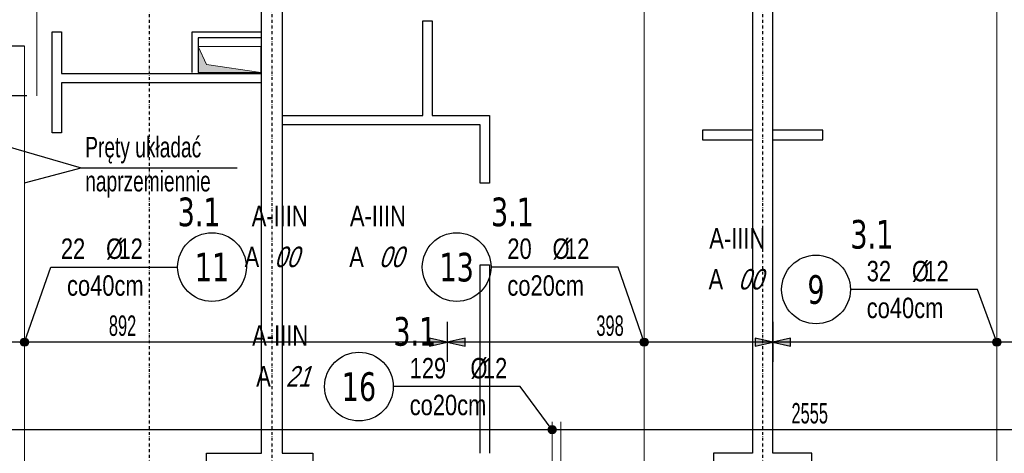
# Model space of a CAD drawing. Header units: millimetres. Extents: x -9646 to 8439, y -19398 to -14733.
# Tile 24 of 49: x -4135 to -2931, y -17641 to -17111. Entities that reach past the tile are written whole.
import ezdxf
from ezdxf.enums import TextEntityAlignment as Align

# ---------------------------------------------------------------- set-up
doc = ezdxf.new("R2010")
doc.units = ezdxf.units.MM
doc.header["$LTSCALE"] = 10
doc.linetypes.add('MO', pattern=[0.7, 0.35, -0.17, 0.01, -0.17])
for name, color, linetype in [('BA_wym', 1, 'Continuous'), ('BD_osm', 1, 'MO'), ('BD_wic', 1, 'Continuous'), ('BD_wig', 3, 'Continuous'), ('BZ_odn', 1, 'Continuous'), ('BZ_opi1', 7, 'Continuous'), ('BZ_opi2', 4, 'Continuous'), ('BZ_P_wid', 3, 'Continuous'), ('BZ_txs', 2, 'Continuous'), ('BZ_wym', 1, 'Continuous')]:
    doc.layers.add(name, color=color, linetype=linetype)
doc.layers.add('BZ_pom', color=6, linetype='Continuous', plot=False)
doc.layers.add('Nowe_A-Przebicia_Nr_pióra__1', color=7, linetype='Continuous', lineweight=13)
doc.layers.add('Nowe_A-Przebicia_Nr_pióra__102', color=7, linetype='Continuous', lineweight=5, true_color=0xcccccc)
doc.styles.add('BIKTBG', font='tahoma.ttf', dxfattribs={"width": 0.85})
doc.styles.add('BIKTS', font='bikromsw.shx', dxfattribs={"width": 0.8})
doc.styles.add('BIKWYM', font='bikromsw.shx', dxfattribs={"width": 0.6})
doc.dimstyles.new('BA_KR_100_cm', dxfattribs={"dimtxt": 25, "dimasz": 1.666667, "dimexe": 24, "dimexo": 0, "dimgap": 0, "dimtad": 0, "dimdec": 1, "dimrnd": 0.5, "dimzin": 9, "dimdsep": 46, "dimtxsty": 'BIKWYM', "dimblk": 'WYM-KR', "dimcen": 0, "dimdle": 20, "dimclrd": 256, "dimclre": 256, "dimclrt": 2, "dimadec": 0, "dimazin": 0, "dimtfac": 0.033333, "dimtdec": 1, "dimtmove": 0, "dimatfit": 3, "dimldrblk": 'WYM-KR', "dimfxl": 25, "dimfxlon": 1, "dimtvp": 0.8, "dimtolj": 1, "dimarcsym": 0})
doc.dimstyles.new('BZ_KP_100_cm', dxfattribs={"dimtxt": 25, "dimasz": 1.666667, "dimexe": 24, "dimexo": 0, "dimgap": 0, "dimtad": 0, "dimdec": 1, "dimrnd": 0.5, "dimzin": 9, "dimdsep": 46, "dimtxsty": 'BIKWYM', "dimblk": 'WYM-KR', "dimblk1": 'WYM-KP', "dimblk2": 'WYM-KP', "dimsah": 1, "dimcen": 0, "dimdle": 20, "dimclrd": 256, "dimclre": 256, "dimclrt": 7, "dimadec": 0, "dimazin": 0, "dimtfac": 0.033333, "dimtdec": 1, "dimtmove": 0, "dimatfit": 3, "dimldrblk": 'WYM-KP', "dimfxl": 1, "dimtvp": 0.8, "dimtolj": 1, "dimarcsym": 0})
doc.dimstyles.new('BZ_KR_100_cm', dxfattribs={"dimtxt": 25, "dimasz": 1.666667, "dimexe": 24, "dimexo": 0, "dimgap": 0, "dimtad": 0, "dimdec": 1, "dimrnd": 0.5, "dimzin": 9, "dimdsep": 46, "dimtxsty": 'BIKWYM', "dimblk": 'WYM-KR', "dimcen": 0, "dimdle": 20, "dimclrd": 256, "dimclre": 256, "dimclrt": 7, "dimadec": 0, "dimazin": 0, "dimtfac": 0.033333, "dimtdec": 1, "dimtmove": 0, "dimatfit": 3, "dimldrblk": 'WYM-KR', "dimfxl": 1, "dimtvp": 0.8, "dimtolj": 1, "dimarcsym": 0})
doc.dimstyles.new('BZ_ST_100_cm', dxfattribs={"dimtxt": 25, "dimasz": 1.666667, "dimexe": 24, "dimexo": 0, "dimgap": 0, "dimtad": 0, "dimdec": 1, "dimrnd": 0.5, "dimdsep": 46, "dimtxsty": 'BIKWYM', "dimblk": 'WYM-ST', "dimcen": 0, "dimdle": 20, "dimclrd": 256, "dimclre": 256, "dimclrt": 7, "dimadec": 0, "dimazin": 0, "dimtfac": 0.033333, "dimtdec": 1, "dimtix": 1, "dimtmove": 2, "dimatfit": 3, "dimldrblk": 'WYM-ST', "dimfxl": 25, "dimfxlon": 1, "dimtvp": 0.8, "dimtolj": 1, "dimtzin": 0, "dimarcsym": 0})

# ---------------------------------------------------------------- blocks, each defined once
blk = doc.blocks.new('WYM-KR')
at = {"linetype": 'ByBlock'}
blk.add_line((11.52, 0), (-11.52, 0), dxfattribs=at)
at = {"color": 7, "linetype": 'ByBlock'}
blk.add_line((6.24, 6.24), (-6.24, -6.24), dxfattribs=at)
blk = doc.blocks.new('*D264')
at = {"layer": 'BA_wym', "lineweight": -2}
for p, q in [((-3976.9, -18042.8), (-3976.9, -18106.8)), ((-3826.9, -18042.8), (-3826.9, -18106.8)), ((-3975.2, -18082.8), (-3828.6, -18082.8))]:
    blk.add_line(p, q, dxfattribs=at)
at = {"layer": 'Defpoints', "color": 0}
for p in [(-3826.9, -17560.7), (-3976.9, -17666.3), (-3826.9, -18082.8)]:
    blk.add_point(p, dxfattribs=at)
at = {"layer": 'BA_wym', "lineweight": -2, "xscale": 1.666666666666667, "yscale": 1.666666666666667, "zscale": 1.666666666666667, "rotation": 180}
blk.add_blockref('WYM-KR', (-3976.9, -18082.8), dxfattribs=at)
at = {"layer": 'BA_wym', "lineweight": -2, "xscale": 1.666666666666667, "yscale": 1.666666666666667, "zscale": 1.666666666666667}
blk.add_blockref('WYM-KR', (-3826.9, -18082.8), dxfattribs=at)
at = {"layer": 'BA_wym', "color": 2, "insert": (-3901.9, -18062.8), "char_height": 25, "attachment_point": 5, "style": 'BIKWYM'}
blk.add_mtext('\\A1;150', dxfattribs=at)
blk = doc.blocks.new('*D265')
at = {"layer": 'BA_wym', "lineweight": -2}
for p, q in [((-3826.9, -18042.8), (-3826.9, -18106.8)), ((-3226.9, -18042.8), (-3226.9, -18106.8)), ((-3825.2, -18082.8), (-3228.6, -18082.8))]:
    blk.add_line(p, q, dxfattribs=at)
at = {"layer": 'Defpoints', "color": 0}
for p in [(-3826.9, -17560.7), (-3226.9, -17666.3), (-3226.9, -18082.8)]:
    blk.add_point(p, dxfattribs=at)
at = {"layer": 'BA_wym', "lineweight": -2, "xscale": 1.666666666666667, "yscale": 1.666666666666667, "zscale": 1.666666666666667, "rotation": 180}
blk.add_blockref('WYM-KR', (-3826.9, -18082.8), dxfattribs=at)
at = {"layer": 'BA_wym', "lineweight": -2, "xscale": 1.666666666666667, "yscale": 1.666666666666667, "zscale": 1.666666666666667}
blk.add_blockref('WYM-KR', (-3226.9, -18082.8), dxfattribs=at)
at = {"layer": 'BA_wym', "color": 2, "insert": (-3526.9, -18062.8), "char_height": 25, "attachment_point": 5, "style": 'BIKWYM'}
blk.add_mtext('\\A1;600', dxfattribs=at)
blk = doc.blocks.new('*D304')
at = {"layer": 'BA_wym', "lineweight": -2}
for p, q in [((-4975.4, -15790.3), (-5024.4, -15790.3)), ((-5000.4, -15792), (-5000.4, -17835.6)), ((-4975.4, -17837.3), (-5024.4, -17837.3))]:
    blk.add_line(p, q, dxfattribs=at)
at = {"layer": 'Defpoints', "color": 0}
for p in [(-3839.4, -15790.3), (-5000.4, -17837.3), (-4529.4, -17837.3)]:
    blk.add_point(p, dxfattribs=at)
at = {"layer": 'BA_wym', "lineweight": -2, "xscale": 1.666666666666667, "yscale": 1.666666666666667, "zscale": 1.666666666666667}
for p, rotation in [((-5000.4, -15790.3), 90), ((-5000.4, -17837.3), 270)]:
    blk.add_blockref('WYM-KR', p, dxfattribs=dict(at, rotation=rotation))
at = {"layer": 'BA_wym', "color": 2, "insert": (-5020.4, -16813.8), "char_height": 25, "attachment_point": 5, "rotation": 90, "style": 'BIKWYM'}
blk.add_mtext('\\A1;2047', dxfattribs=at)
blk = doc.blocks.new('*D342')
at = {"layer": 'BA_wym', "lineweight": -2}
for p, q in [((-4700.4, -18202.8), (-4700.4, -18266.8)), ((-1753.4, -18202.8), (-1753.4, -18266.8)), ((-4698.7, -18242.8), (-1755.1, -18242.8))]:
    blk.add_line(p, q, dxfattribs=at)
at = {"layer": 'Defpoints', "color": 0}
for p in [(-4700.4, -16738.8), (-1753.4, -16738.8), (-1753.4, -18242.8)]:
    blk.add_point(p, dxfattribs=at)
at = {"layer": 'BA_wym', "lineweight": -2, "xscale": 1.666666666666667, "yscale": 1.666666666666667, "zscale": 1.666666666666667, "rotation": 180}
blk.add_blockref('WYM-KR', (-4700.4, -18242.8), dxfattribs=at)
at = {"layer": 'BA_wym', "lineweight": -2, "xscale": 1.666666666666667, "yscale": 1.666666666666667, "zscale": 1.666666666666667}
blk.add_blockref('WYM-KR', (-1753.4, -18242.8), dxfattribs=at)
at = {"layer": 'BA_wym', "color": 2, "insert": (-3226.9, -18222.8), "char_height": 25, "attachment_point": 5, "style": 'BIKWYM'}
blk.add_mtext('\\A1;2947', dxfattribs=at)
blk = doc.blocks.new('WYM-ST')
blk.add_hatch(color=256).paths.add_polyline_path([(-13, 2.88), (0, 0), (-13, -2.88)])
blk.add_lwpolyline([(0, 0), (-13, 2.88), (-13, -2.88), (0, 0)])
blk = doc.blocks.new('*D347')
at = {"layer": 'BA_wym', "lineweight": -2}
for p, q in [((-4504.4, -17530.4), (-4504.4, -17481.4)), ((-3612.4, -17480.4), (-3612.4, -17529.4)), ((-3614.1, -17505.4), (-4502.7, -17505.4))]:
    blk.add_line(p, q, dxfattribs=at)
at = {"layer": 'Defpoints', "color": 0}
for p in [(-3612.4, -16681.3), (-4504.4, -17505.4), (-4504.4, -17641.3)]:
    blk.add_point(p, dxfattribs=at)
at = {"layer": 'BA_wym', "lineweight": -2, "xscale": 1.666666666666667, "yscale": 1.666666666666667, "zscale": 1.666666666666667, "rotation": 180}
blk.add_blockref('WYM-ST', (-4504.4, -17505.4), dxfattribs=at)
at = {"layer": 'BA_wym', "lineweight": -2, "xscale": 1.666666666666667, "yscale": 1.666666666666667, "zscale": 1.666666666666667}
blk.add_blockref('WYM-ST', (-3612.4, -17505.4), dxfattribs=at)
at = {"layer": 'BA_wym', "color": 7, "insert": (-4009.4, -17485.4), "char_height": 25, "attachment_point": 5, "style": 'BIKWYM'}
blk.add_mtext('\\A1;892', dxfattribs=at)
blk = doc.blocks.new('*D348')
at = {"layer": 'BA_wym', "lineweight": -2}
for p, q in [((-3612.4, -17480.4), (-3612.4, -17529.4)), ((-3214.4, -17480.4), (-3214.4, -17529.4)), ((-3216.1, -17505.4), (-3610.7, -17505.4))]:
    blk.add_line(p, q, dxfattribs=at)
at = {"layer": 'Defpoints', "color": 0}
for p in [(-3612.4, -16681.3), (-3214.4, -16706.3), (-3612.4, -17505.4)]:
    blk.add_point(p, dxfattribs=at)
at = {"layer": 'BA_wym', "lineweight": -2, "xscale": 1.666666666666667, "yscale": 1.666666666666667, "zscale": 1.666666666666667, "rotation": 180}
blk.add_blockref('WYM-ST', (-3612.4, -17505.4), dxfattribs=at)
at = {"layer": 'BA_wym', "lineweight": -2, "xscale": 1.666666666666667, "yscale": 1.666666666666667, "zscale": 1.666666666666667}
blk.add_blockref('WYM-ST', (-3214.4, -17505.4), dxfattribs=at)
at = {"layer": 'BA_wym', "color": 7, "insert": (-3413.4, -17485.4), "char_height": 25, "attachment_point": 5, "style": 'BIKWYM'}
blk.add_mtext('\\A1;398', dxfattribs=at)
blk = doc.blocks.new('*D349')
at = {"layer": 'BA_wym', "lineweight": -2}
for p, q in [((-3214.4, -17480.4), (-3214.4, -17529.4)), ((-1949.4, -17480.4), (-1949.4, -17529.4)), ((-1951.1, -17505.4), (-3212.7, -17505.4))]:
    blk.add_line(p, q, dxfattribs=at)
at = {"layer": 'Defpoints', "color": 0}
for p in [(-1949.4, -16588.8), (-3214.4, -16706.3), (-3214.4, -17505.4)]:
    blk.add_point(p, dxfattribs=at)
at = {"layer": 'BA_wym', "lineweight": -2, "xscale": 1.666666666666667, "yscale": 1.666666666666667, "zscale": 1.666666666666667, "rotation": 180}
blk.add_blockref('WYM-ST', (-3214.4, -17505.4), dxfattribs=at)
at = {"layer": 'BA_wym', "lineweight": -2, "xscale": 1.666666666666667, "yscale": 1.666666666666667, "zscale": 1.666666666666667}
blk.add_blockref('WYM-ST', (-1949.4, -17505.4), dxfattribs=at)
at = {"layer": 'BA_wym', "color": 7, "insert": (-2569.6, -17485.4), "char_height": 25, "attachment_point": 5, "style": 'BIKWYM'}
blk.add_mtext('\\A1;1265', dxfattribs=at)
blk = doc.blocks.new('WYM-KP')
blk.add_hatch(color=256).paths.add_polyline_path([(3, 0, 1), (-3, 0, 1)])
blk.add_circle((0, 0), 3)
blk = doc.blocks.new('bik_BlkOpPret', base_point=(1524.5, 7050.3))
at = {"layer": 'BZ_opi1', "style": 'BIKTS', "width": 0.6}
for tag, p in [('SZTUK', (1533.8, 7057.8)), ('PRZEDR_FI', (1554.7, 7057.8)), ('PRZEKROJ', (1563.3, 7057.8)), ('PRZEDR_L', (1533.8, 7024)), ('DLUGOSC', (1568.6, 7024)), ('UWAGA', (1533.8, 6997.8))]:
    blk.add_attdef(tag, p, '', height=18.8, dxfattribs=at)
at = {"layer": 'BZ_opi2', "style": 'BIKTBG', "width": 0.6}
blk.add_attdef('NUMER', text='', height=26.2, dxfattribs=at).set_placement((1620.8, 7050.3), align=Align.MIDDLE_CENTER)
at = {"layer": 'BZ_pom', "width": 0.6}
for tag, p, height, style in [('POZYCJA', (1589.3, 7087.8), 26.2, 'BIKTBG'), ('GATUNEK', (1630.2, 7087.8), 18.8, 'BIKTS'), ('METODA_L', (1639.1, 7050.3), 18.8, 'BIKTS'), ('EURO_KOD', (1663.7, 7050.3), 18.8, 'BIKTS')]:
    blk.add_attdef(tag, p, '', height=height, dxfattribs=dict(at, style=style))
at = {"layer": 'BZ_wym', "width": 0.6}
for tag, p, height, style, flags in [('PRZEDR_NR', (1533.8, 6969.6), 26.2, 'BIKTBG', 1), ('PRZEDR_SZT', (1533.8, 6941.5), 18.8, 'BIKTS', 1), ('TYP_PRETA', (1533.8, 6913.4), 18.8, 'BIKTS', 3), ('EURO_KOD_SEGMENTY', (1567.6, 6885.3), 18.8, 'BIKTS', 3), ('HAK_1', (1533.8, 6857.1), 18.8, 'BIKTS', 3), ('HAK_2', (1533.8, 6829), 18.8, 'BIKTS', 3), ('ID', (1533.8, 6800.9), 18.8, 'BIKTS', 3), ('ID_C', (1533.8, 6772.8), 18.8, 'BIKTS', 3), ('b_atr_0', (1533.8, 6744.6), 18.8, 'BIKTS', 3)]:
    blk.add_attdef(tag, p, '', height=height, dxfattribs=dict(at, style=style, flags=flags))
blk = doc.blocks.new('*D369')
at = {"layer": 'BZ_wym', "lineweight": -2}
for p, q in [((-4166.5, -17141.6), (-4166.5, -17140)), ((-4129.2, -17143.3), (-4190.5, -17143.3)), ((-4166.5, -17143.3), (-4166.5, -17204.3)), ((-4126.5, -17204.3), (-4190.5, -17204.3)), ((-4166.5, -17206), (-4166.5, -17207.6))]:
    blk.add_line(p, q, dxfattribs=at)
at = {"layer": 'Defpoints', "color": 0}
for p in [(-4129.2, -17143.3), (-4166.5, -17204.3), (-4114.2, -17204.3)]:
    blk.add_point(p, dxfattribs=at)
at = {"layer": 'BZ_wym', "lineweight": -2, "xscale": 1.666666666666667, "yscale": 1.666666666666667, "zscale": 1.666666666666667}
for p, rotation in [((-4166.5, -17143.3), 270), ((-4166.5, -17204.3), 90)]:
    blk.add_blockref('WYM-KR', p, dxfattribs=dict(at, rotation=rotation))
at = {"layer": 'BZ_wym', "color": 7, "insert": (-4186.5, -17173.6), "char_height": 25, "attachment_point": 5, "rotation": 90, "style": 'BIKWYM'}
blk.add_mtext('\\A1;min.60', dxfattribs=at)
blk = doc.blocks.new('*D373')
at = {"layer": 'BA_wym', "lineweight": -2}
for p, q in [((-4504.4, -17637.5), (-4504.4, -17588.5)), ((-1949.4, -17637.5), (-1949.4, -17588.5)), ((-1951.1, -17612.5), (-4502.7, -17612.5))]:
    blk.add_line(p, q, dxfattribs=at)
at = {"layer": 'Defpoints', "color": 0}
for p in [(-4504.4, -17612.5), (-4504.4, -17641.3), (-1949.4, -17641.3)]:
    blk.add_point(p, dxfattribs=at)
at = {"layer": 'BA_wym', "lineweight": -2, "xscale": 1.666666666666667, "yscale": 1.666666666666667, "zscale": 1.666666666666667, "rotation": 180}
blk.add_blockref('WYM-ST', (-4504.4, -17612.5), dxfattribs=at)
at = {"layer": 'BA_wym', "lineweight": -2, "xscale": 1.666666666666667, "yscale": 1.666666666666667, "zscale": 1.666666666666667}
blk.add_blockref('WYM-ST', (-1949.4, -17612.5), dxfattribs=at)
at = {"layer": 'BA_wym', "color": 7, "insert": (-3169.3, -17592.5), "char_height": 25, "attachment_point": 5, "style": 'BIKWYM'}
blk.add_mtext('\\A1;2555', dxfattribs=at)

msp = doc.modelspace()

# ---------------------------------------------------------------- hatches: boundary and pattern name
at = {"layer": 'Nowe_A-Przebicia_Nr_pióra__102', "linetype": 'Continuous', "lineweight": 5, "true_color": 0xcccccc}
msp.add_hatch(color=254, dxfattribs=at).paths.add_polyline_path([(-3840.4, -17175.81), (-3916.9, -17175.81), (-3916.9, -17143.86), (-3906.91, -17165.82)])

# ---------------------------------------------------------------- linework, layer by layer
at = {"layer": 'BD_osm'}
for points in [[(-3976.9, -15270.3), (-3976.9, -18342.76)], [(-3826.9, -15270.3), (-3826.9, -18342.76)], [(-3226.9, -15270.3), (-3226.9, -18342.76)]]:
    msp.add_lwpolyline(points, dxfattribs=at)
at = {"layer": 'BD_wic', "color": 8}
for points in [[(-3814.4, -17228.31), (-3642.4, -17228.31), (-3642.4, -17112.31), (-3630.9, -17112.31), (-3630.9, -17228.31), (-3560.9, -17228.31), (-3560.9, -17310.81), (-3572.4, -17310.81), (-3572.4, -17239.81), (-3814.4, -17239.81)], [(-3839.4, -17188.31), (-4083.9, -17188.31), (-4083.9, -17249.31), (-4095.4, -17249.31), (-4095.4, -17125.81), (-4083.9, -17125.81), (-4083.9, -17176.81), (-3839.4, -17176.81)], [(-3924.4, -17175.81), (-3924.4, -17125.81), (-3840.4, -17125.81)], [(-3840.4, -17133.31), (-3916.9, -17133.31), (-3916.9, -17175.81)], [(-3239.4, -17246.31), (-3300.41, -17246.31), (-3300.41, -17257.81), (-3239.4, -17257.81)], [(-3214.4, -17257.81), (-3153.39, -17257.81), (-3153.39, -17246.31), (-3214.4, -17246.31)], [(-3572.4, -17641.31), (-3572.4, -17410.81), (-3560.9, -17410.81), (-3560.9, -17641.31)]]:
    msp.add_lwpolyline(points, dxfattribs=at)
at = {"layer": 'BD_wig'}
for points in [[(-3906.9, -17666.31), (-3906.9, -17641.31), (-3839.4, -17641.31), (-3839.4, -16916.31), (-3853.4, -16916.31), (-3853.4, -16891.31), (-3619.9, -16891.31), (-3619.9, -16916.31), (-3814.4, -16916.31), (-3814.4, -17641.31), (-3776.91, -17641.31), (-3776.91, -17666.31), (-3906.9, -17666.31)], [(-3239.4, -17641.31), (-3286.9, -17641.31), (-3286.9, -17666.31), (-3166.9, -17666.31), (-3166.9, -17641.31), (-3214.4, -17641.31), (-3214.4, -16916.31), (-2933.9, -16916.31), (-2933.9, -16891.31), (-3519.9, -16891.31), (-3519.9, -16916.31), (-3239.4, -16916.31), (-3239.4, -17641.31)]]:
    msp.add_lwpolyline(points, dxfattribs=at)
at = {"layer": 'BZ_odn'}
for centre in [(-3900.04, -17413.6), (-3600.93, -17413.6), (-3161.62, -17440.99), (-3720.36, -17559.68)]:
    msp.add_circle(centre, 42, dxfattribs=at)
at = {"layer": 'BZ_P_wid', "color": 3, "const_width": 1.2}
for points in [[(-4114.25, -17204.31), (-4114.25, -16224.31)], [(-2940.57, -16463.31), (-2940.57, -17663.31)], [(-3371.72, -17663.31), (-3371.72, -16684.31)], [(-4129.25, -17663.31), (-4129.25, -17143.31)]]:
    msp.add_lwpolyline(points, dxfattribs=at)
at = {"layer": 'BZ_P_wid', "const_width": 1.2}
msp.add_lwpolyline([(-3484.15, -17602.71), (-3484.15, -17659.11, 0.4142136), (-3480.55, -17662.71), (-3477.35, -17662.71, 0.4142136), (-3473.75, -17659.11), (-3473.75, -17602.71)], format="xyb", dxfattribs=at)
at = {"layer": 'Nowe_A-Przebicia_Nr_pióra__1', "color": 7, "linetype": 'Continuous', "lineweight": 13}
for p, q in [((-3906.91, -17165.82), (-3916.9, -17143.86)), ((-3916.9, -17143.86), (-3840.4, -17143.86)), ((-3916.9, -17175.81), (-3916.9, -17143.86)), ((-3840.4, -17143.86), (-3840.4, -17175.81)), ((-3840.4, -17175.81), (-3916.9, -17175.81)), ((-3840.4, -17175.81), (-3906.91, -17165.82))]:
    msp.add_line(p, q, dxfattribs=at)

# ---------------------------------------------------------------- block references
ref = msp.add_blockref('bik_BlkOpPret', (-4097.27, -17413.6))
ref.add_attrib('NUMER', '11', dxfattribs={"layer": 'BZ_opi2', "height": 35, "style": 'BIKTBG', "width": 0.8}).set_placement((-3900.04, -17413.6), align=Align.MIDDLE_CENTER)
ref.add_attrib('POZYCJA', '3.1', (-3942.04, -17363.6), dxfattribs={"layer": 'BZ_pom', "height": 35, "style": 'BIKTBG', "width": 0.8})
ref.add_attrib('SZTUK', '22', (-4084.77, -17403.6), dxfattribs={"layer": 'BZ_opi1', "height": 25, "style": 'BIKTS', "width": 0.8})
ref.add_attrib('GATUNEK', 'A-IIIN', (-3851.45, -17363.6), dxfattribs={"layer": 'BZ_pom', "height": 25, "style": 'BIKTS', "width": 0.8})
ref.add_attrib('PRZEKROJ', '12', (-4014.3, -17403.6), dxfattribs={"layer": 'BZ_opi1', "height": 25, "style": 'BIKTS', "width": 0.8})
ref.add_attrib('UWAGA', 'co40cm', (-4077.27, -17448.6), dxfattribs={"layer": 'BZ_opi1', "height": 25, "style": 'BIKTS', "width": 0.8})
ref.add_attrib('METODA_L', 'A', (-3860.13, -17413.6), dxfattribs={"layer": 'BZ_pom', "height": 25, "style": 'BIKTS', "width": 0.8})
ref.add_attrib('PRZEDR_FI', '%%c', (-4029.54, -17403.6), dxfattribs={"layer": 'BZ_opi1', "height": 25, "style": 'BIKTS', "width": 0.8})
ref.add_attrib('EURO_KOD', '00', (-3823.94, -17413.6), dxfattribs={"layer": 'BZ_pom', "height": 25, "style": 'BIKTS', "oblique": 18, "width": 0.8})
ref = msp.add_blockref('bik_BlkOpPret', (-3403.69, -17413.6))
ref.add_attrib('NUMER', '13', dxfattribs={"layer": 'BZ_opi2', "height": 35, "style": 'BIKTBG', "width": 0.8}).set_placement((-3600.93, -17413.6), align=Align.MIDDLE_CENTER)
ref.add_attrib('POZYCJA', '3.1', (-3558.93, -17363.6), dxfattribs={"layer": 'BZ_pom', "height": 35, "style": 'BIKTBG', "width": 0.8})
ref.add_attrib('SZTUK', '20', (-3538.93, -17403.6), dxfattribs={"layer": 'BZ_opi1', "height": 25, "style": 'BIKTS', "width": 0.8})
ref.add_attrib('GATUNEK', 'A-IIIN', (-3731.41, -17363.6), dxfattribs={"layer": 'BZ_pom', "height": 25, "style": 'BIKTS', "width": 0.8})
ref.add_attrib('PRZEKROJ', '12', (-3468.45, -17403.6), dxfattribs={"layer": 'BZ_opi1', "height": 25, "style": 'BIKTS', "width": 0.8})
ref.add_attrib('UWAGA', 'co20cm', (-3538.93, -17448.6), dxfattribs={"layer": 'BZ_opi1', "height": 25, "style": 'BIKTS', "width": 0.8})
ref.add_attrib('METODA_L', 'A', (-3732.26, -17413.6), dxfattribs={"layer": 'BZ_pom', "height": 25, "style": 'BIKTS', "width": 0.8})
ref.add_attrib('PRZEDR_FI', '%%c', (-3483.69, -17403.6), dxfattribs={"layer": 'BZ_opi1', "height": 25, "style": 'BIKTS', "width": 0.8})
ref.add_attrib('EURO_KOD', '00', (-3696.07, -17413.6), dxfattribs={"layer": 'BZ_pom', "height": 25, "style": 'BIKTS', "oblique": 18, "width": 0.8})
ref = msp.add_blockref('bik_BlkOpPret', (-2964.38, -17440.99))
ref.add_attrib('NUMER', '9', dxfattribs={"layer": 'BZ_opi2', "height": 35, "style": 'BIKTBG', "width": 0.8}).set_placement((-3161.62, -17440.99), align=Align.MIDDLE_CENTER)
ref.add_attrib('POZYCJA', '3.1', (-3119.62, -17390.99), dxfattribs={"layer": 'BZ_pom', "height": 35, "style": 'BIKTBG', "width": 0.8})
ref.add_attrib('SZTUK', '32', (-3099.62, -17430.99), dxfattribs={"layer": 'BZ_opi1', "height": 25, "style": 'BIKTS', "width": 0.8})
ref.add_attrib('GATUNEK', 'A-IIIN', (-3292.11, -17390.99), dxfattribs={"layer": 'BZ_pom', "height": 25, "style": 'BIKTS', "width": 0.8})
ref.add_attrib('PRZEKROJ', '12', (-3029.15, -17430.99), dxfattribs={"layer": 'BZ_opi1', "height": 25, "style": 'BIKTS', "width": 0.8})
ref.add_attrib('UWAGA', 'co40cm', (-3099.62, -17475.99), dxfattribs={"layer": 'BZ_opi1', "height": 25, "style": 'BIKTS', "width": 0.8})
ref.add_attrib('METODA_L', 'A', (-3292.96, -17440.99), dxfattribs={"layer": 'BZ_pom', "height": 25, "style": 'BIKTS', "width": 0.8})
ref.add_attrib('PRZEDR_FI', '%%c', (-3044.38, -17430.99), dxfattribs={"layer": 'BZ_opi1', "height": 25, "style": 'BIKTS', "width": 0.8})
ref.add_attrib('EURO_KOD', '00', (-3256.76, -17440.99), dxfattribs={"layer": 'BZ_pom', "height": 25, "style": 'BIKTS', "oblique": 18, "width": 0.8})
ref = msp.add_blockref('bik_BlkOpPret', (-3523.12, -17559.68))
ref.add_attrib('NUMER', '16', dxfattribs={"layer": 'BZ_opi2', "height": 35, "style": 'BIKTBG', "width": 0.8}).set_placement((-3720.36, -17559.68), align=Align.MIDDLE_CENTER)
ref.add_attrib('POZYCJA', '3.1', (-3678.36, -17509.68), dxfattribs={"layer": 'BZ_pom', "height": 35, "style": 'BIKTBG', "width": 0.8})
ref.add_attrib('SZTUK', '129', (-3658.36, -17549.68), dxfattribs={"layer": 'BZ_opi1', "height": 25, "style": 'BIKTS', "width": 0.8})
ref.add_attrib('GATUNEK', 'A-IIIN', (-3850.85, -17509.68), dxfattribs={"layer": 'BZ_pom', "height": 25, "style": 'BIKTS', "width": 0.8})
ref.add_attrib('PRZEKROJ', '12', (-3568.84, -17549.68), dxfattribs={"layer": 'BZ_opi1', "height": 25, "style": 'BIKTS', "width": 0.8})
ref.add_attrib('UWAGA', 'co20cm', (-3658.36, -17594.68), dxfattribs={"layer": 'BZ_opi1', "height": 25, "style": 'BIKTS', "width": 0.8})
ref.add_attrib('METODA_L', 'A', (-3845.98, -17559.68), dxfattribs={"layer": 'BZ_pom', "height": 25, "style": 'BIKTS', "width": 0.8})
ref.add_attrib('PRZEDR_FI', '%%c', (-3584.08, -17549.68), dxfattribs={"layer": 'BZ_opi1', "height": 25, "style": 'BIKTS', "width": 0.8})
ref.add_attrib('EURO_KOD', '21', (-3809.79, -17559.68), dxfattribs={"layer": 'BZ_pom', "height": 25, "style": 'BIKTS', "oblique": 18, "width": 0.8})

# ---------------------------------------------------------------- texts
at = {"layer": 'BZ_txs', "insert": (-4055.01, -17254.39), "char_height": 25, "width": 452.0462, "attachment_point": 1, "style": 'BIKTS'}
msp.add_mtext('{\\W0.7;Pręty układać\\Pnaprzemiennie}', dxfattribs=at)

# ---------------------------------------------------------------- dimensions: what is measured, and where the dimension line sits
at = {"layer": 'BA_wym'}
dim = msp.add_linear_dim(base=(-5000.4, -17837.31), p1=(-3839.4, -15790.31), p2=(-4529.4, -17837.31), angle=90, dimstyle='BA_KR_100_cm', override={"dimatfit": 1}, dxfattribs=at)
dim.commit()
dim.dimension.update_dxf_attribs({"geometry": '*D304', "text_midpoint": (-5020.4, -16813.81)})
for base, p1, p2, picture, middle in [((-3214.4, -17505.38), (-1949.4, -16588.81), (-3214.4, -16706.31), '*D349', (-2569.57, -17485.38)), ((-4504.4, -17505.38), (-3612.4, -16681.31), (-4504.4, -17641.31), '*D347', (-4009.42, -17485.38)), ((-3612.4, -17505.38), (-3214.4, -16706.31), (-3612.4, -16681.31), '*D348', (-3413.4, -17485.38)), ((-4504.4, -17612.48), (-1949.4, -17641.31), (-4504.4, -17641.31), '*D373', (-3169.34, -17592.48))]:
    dim = msp.add_linear_dim(base=base, p1=p1, p2=p2, dimstyle='BZ_ST_100_cm', override={"dimrnd": 1, "dimblk": 'WYM-ST'}, dxfattribs=at)
    dim.commit()
    dim.dimension.update_dxf_attribs({"geometry": picture, "text_midpoint": middle, "dimtype": 160})
for base, p1, p2, override, picture, middle in [((-1753.4, -18242.76), (-4700.4, -16738.81), (-1753.4, -16738.81), {"dimatfit": 1, "dimfxl": 40}, '*D342', (-3226.9, -18222.76)), ((-3826.9, -18082.76), (-3976.9, -17666.31), (-3826.9, -17560.74), {"dimtmove": 1, "dimatfit": 1, "dimfxl": 40}, '*D264', (-3901.9, -18062.76)), ((-3226.9, -18082.76), (-3826.9, -17560.74), (-3226.9, -17666.31), {"dimtmove": 1, "dimatfit": 1, "dimfxl": 40}, '*D265', (-3526.9, -18062.76))]:
    dim = msp.add_linear_dim(base=base, p1=p1, p2=p2, dimstyle='BA_KR_100_cm', override=override, dxfattribs=at)
    dim.commit()
    dim.dimension.update_dxf_attribs({"geometry": picture, "text_midpoint": middle})
at = {"layer": 'BZ_wym'}
dim = msp.add_linear_dim(base=(-4166.53, -17204.31), p1=(-4129.25, -17143.31), p2=(-4114.25, -17204.31), angle=270, text='min.60', dimstyle='BZ_KR_100_cm', override={"dimtxsty": 'BIKWYM', "dimatfit": 1, "dimfxl": 40, "dimfxlon": 1}, dxfattribs=at)
dim.commit()
dim.dimension.update_dxf_attribs({"geometry": '*D369', "text_midpoint": (-4166.53, -17173.56), "dimtype": 160})

# ---------------------------------------------------------------- leaders
at = {"layer": 'BZ_odn', "has_arrowhead": 0}
for points in [[(-4214.57, -17247.2), (-4059.87, -17292.07), (-3869.23, -17292.07)], [(-4129.25, -17310.46), (-4059.87, -17292.07), (-3869.23, -17292.07)]]:
    msp.add_leader(points, dimstyle='BZ_ST_100_cm', dxfattribs=at)
at = {"layer": 'BZ_odn'}
for points in [[(-4129.25, -17505.38), (-4097.27, -17413.6), (-3942.04, -17413.6)], [(-3371.72, -17505.38), (-3403.69, -17413.6), (-3558.93, -17413.6)], [(-2940.57, -17505.38), (-2964.38, -17440.99), (-3119.62, -17440.99)], [(-3484.15, -17612.48), (-3523.12, -17559.68), (-3678.36, -17559.68)]]:
    msp.add_leader(points, dimstyle='BZ_KP_100_cm', dxfattribs=at)

doc.saveas('drawing.dxf')
